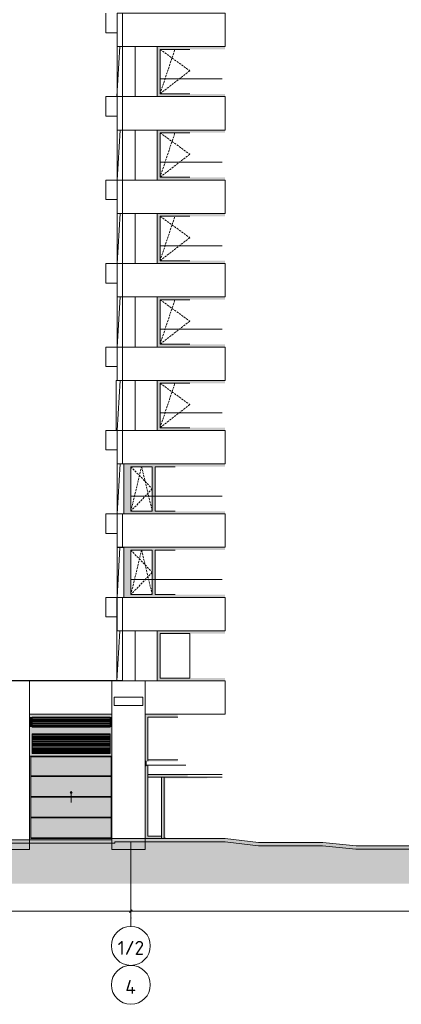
# Model space of a CAD drawing. Header units: millimetres. Extents: x -2957 to 755902, y -5565 to 302042.
# Tile 12 of 65: x 20928 to 34655, y -5565 to 29826. Entities that reach past the tile are written whole.
import ezdxf

# ---------------------------------------------------------------- set-up
doc = ezdxf.new("R2010")
doc.units = ezdxf.units.MM
doc.header["$MEASUREMENT"] = 0
doc.header["$XCLIPFRAME"] = 0
for name, pattern in [('ACAD_ISO10W100', [18, 12, -3, 0, -3]), ('OO_EOIAAY', [105.833361, 70.555568, -35.277793]), ('Штрихпунктирная', [6.702778, 3.527778, -1.763889, 0, -1.411111])]:
    doc.linetypes.add(name, pattern=pattern)
for name, color, linetype, lineweight in [('0_Ном._пера__1', 7, 'Continuous', 0), ('0_Ном._пера__120', 7, 'Continuous', 0), ('0_Ном._пера__141', 7, 'Continuous', 5), ('0_Ном._пера__19', 255, 'Continuous', 0), ('0_Ном._пера__2', 8, 'Continuous', 15), ('АР-1этаж_Ном._пера__1', 7, 'Continuous', 0), ('АР-Стены_внешние_.АР_Ном._пера__1', 7, 'Continuous', 0), ('АР-Чертеж-Размеры.АР_Ном._пера__1', 7, 'Continuous', 0)]:
    doc.layers.add(name, color=color, linetype=linetype, lineweight=lineweight)
for name, color, linetype, lineweight, true_color in [('0_Ном._пера__102', 7, 'Continuous', 5, 0xcccccc), ('0_Ном._пера__161', 7, 'Continuous', 13, 0x6a6a6a), ('АР-Стены_внешние_.АР_Ном._пера__161', 7, 'Continuous', 13, 0x6a6a6a)]:
    doc.layers.add(name, color=color, linetype=linetype, lineweight=lineweight, true_color=true_color)
doc.layers.add('АР-Чертеж-Размеры.АР', color=7, linetype='Continuous')
doc.styles.add('РЎР“Р•РќР•Р\xa0РР\xa0_РЎРўРР›Р¬_1', font='isocpeur.ttf')
doc.styles.add('РЎР“Р•РќР•Р\xa0РР\xa0_РЎРўРР›Р¬_2', font='GOST_Common.ttf')
doc.dimstyles.new('СГЕНЕРИР_СТИЛЬ__1', dxfattribs={"dimtxt": 400, "dimasz": 95, "dimexe": 0.18, "dimexo": 30000, "dimgap": 0, "dimtad": 1, "dimtih": 1, "dimtoh": 1, "dimlfac": 0.001, "dimzin": 0, "dimdsep": 46, "dimtxsty": 'РЎР“Р•РќР•Р\xa0РР\xa0_РЎРўРР›Р¬_2', "dimblk": 'ARROWHEAD_6', "dimblk1": 'ARROWHEAD_6', "dimblk2": 'ARROWHEAD_6', "dimcen": 0.09, "dimclrd": 7, "dimclre": 7, "dimclrt": 7, "dimadec": 0, "dimazin": 0, "dimtfac": 1, "dimtdec": 4, "dimtmove": 0, "dimatfit": 3, "dimfxl": 0, "dimtolj": 1, "dimtzin": 0, "dimarcsym": 0})
picture_1 = doc.add_image_def('image1.png', size_in_pixel=(882, 833))
picture_2 = doc.add_image_def('image2.png', size_in_pixel=(725, 814))
picture_3 = doc.add_image_def('image3.png', size_in_pixel=(734, 827))
picture_4 = doc.add_image_def('image4.png', size_in_pixel=(729, 823))

# ---------------------------------------------------------------- blocks, each defined once
blk = doc.blocks.new('*D2')
at = {"layer": 'АР-Чертеж-Размеры.АР_Ном._пера__1', "color": 7, "linetype": 'Continuous', "lineweight": 0}
for p, q in [((24927, -2735), (24927, -2123)), ((68847, -2735), (68847, -2123)), ((24852, -2216), (24927, -2216)), ((24977, -2166), (24877, -2266)), ((24927, -2216), (68847, -2216)), ((68897, -2166), (68797, -2266))]:
    blk.add_line(p, q, dxfattribs=at)
at = {"layer": 'АР-Чертеж-Размеры.АР_Ном._пера__1', "color": 7, "lineweight": 0, "insert": (46230, -2136), "char_height": 400, "attachment_point": 7, "style": 'РЎР“Р•РќР•Р\xa0РР\xa0_РЎРўРР›Р¬_2'}
blk.add_mtext('\\A1;{\\pql;\\fGOST Common|b0|i0|c204|p0;\\W1.000000;43,92}', dxfattribs=at)
blk = doc.blocks.new('ARROWHEAD_6')
at = {"color": 0, "linetype": 'Continuous', "lineweight": 0}
for p, q in [((0, 0), (-1, 0)), ((-0.5, -0.5), (0.5, 0.5))]:
    blk.add_line(p, q, dxfattribs=at)
blk = doc.blocks.new('*D6')
at = {"layer": 'АР-Чертеж-Размеры.АР_Ном._пера__1', "color": 7, "linetype": 'Continuous', "lineweight": 0}
for p, q in [((24927, -2310), (24927, 226)), ((12452, -2735), (12452, -2123)), ((12502, -2166), (12402, -2266)), ((12452, -2216), (24927, -2216)), ((24877, -2266), (24977, -2166)), ((24927, -2216), (25002, -2216))]:
    blk.add_line(p, q, dxfattribs=at)
at = {"layer": 'АР-Чертеж-Размеры.АР_Ном._пера__1', "color": 7, "lineweight": 0, "insert": (18073, -2136), "char_height": 400, "attachment_point": 7, "style": 'РЎР“Р•РќР•Р\xa0РР\xa0_РЎРўРР›Р¬_2'}
blk.add_mtext('\\A1;{\\pql;\\fGOST Common|b0|i0|c204|p0;\\W1.000000;12,48}', dxfattribs=at)

msp = doc.modelspace()

# ---------------------------------------------------------------- hatches: boundary and pattern name
at = {"layer": '0_Ном._пера__1', "linetype": 'Continuous', "lineweight": 0}
msp.add_hatch(color=7, dxfattribs=at).paths.add_polyline_path([(72266.494, -900), (69306.024, -900), (68102.01, -850), (65826.06, -850), (61266.013, -700), (58817.624, -700), (57616.084, -650), (55116.034, -650), (46496.362, -200), (44809.438, -200), (42485.877, 0), (40542.313, 0), (34960.956, 130), (33025.749, 130), (31825.749, 249.966), (29515.484, 249.966), (28315.752, 399.957), (24246.425, 399.957), (24246.554, 350), (21142.335, 350), (17577.459, 350), (17577.459, 550), (13375.95, 550), (11939.362, 600), (11950.54, 900), (9010.063, 900), (9010.063, 1299.693), (5769.407, 1300), (5769.407, 1520), (3604.141, 1520), (2584.243, 1500), (-1426.912, 1600), (-2957.29, 1600), (-2957.29, 1480), (-1428.408, 1480), (2583.924, 1379.971), (3605.317, 1400), (5649.407, 1400), (5649.407, 1180.011), (8890.013, 1179.704), (8890.013, 780), (11819.362, 780), (11819.362, 484.104), (13373.862, 430), (17457.459, 430), (17457.459, 230), (21142.335, 230), (24344.494, 230), (24344.365, 279.957), (28315.737, 272.177), (29515.484, 129.966), (31819.766, 129.966), (33019.766, 10), (34959.559, 10), (40540.916, -120), (42480.722, -120), (44804.283, -320), (46493.232, -320), (55112.904, -770), (57616.084, -770), (58816.258, -820), (61264.04, -820), (65824.087, -970), (68099.519, -970), (69303.533, -1020), (72266.494, -1020)])
at = {"layer": '0_Ном._пера__161', "linetype": 'Continuous', "lineweight": 0, "true_color": 0x696969}
for points in [[(25876.222, 28759.999), (25976.2, 28759.999), (27046.2, 28759.999), (27146.2, 28759.999), (28216.2, 28759.999), (28315.988, 28759.999), (28315.988, 28859.999), (25876.222, 28859.999)], [(25876.222, 28759.999), (25876.222, 27159.999), (25976.2, 27159.999), (25976.2, 28759.999)], [(25876.222, 27159.999), (25876.222, 27059.999), (28315.988, 27059.999), (28315.988, 27159.999), (28216.2, 27159.999), (27146.2, 27159.999), (27046.2, 27159.999), (25976.2, 27159.999)], [(25876.222, 25759.999), (25976.2, 25759.999), (27046.2, 25759.999), (27146.2, 25759.999), (28216.2, 25759.999), (28315.988, 25759.999), (28315.988, 25859.999), (25876.222, 25859.999)], [(25876.222, 25759.999), (25876.222, 24159.999), (25976.2, 24159.999), (25976.2, 25759.999)], [(25876.222, 24159.999), (25876.222, 24059.999), (28315.988, 24059.999), (28315.988, 24159.999), (28216.2, 24159.999), (27146.2, 24159.999), (27046.2, 24159.999), (25976.2, 24159.999)], [(25876.222, 22759.999), (25976.2, 22759.999), (27046.2, 22759.999), (27146.2, 22759.999), (28216.2, 22759.999), (28315.988, 22759.999), (28315.988, 22859.999), (25876.222, 22859.999)], [(25876.222, 22759.999), (25876.222, 21159.999), (25976.2, 21159.999), (25976.2, 22759.999)], [(25876.222, 21159.999), (25876.222, 21059.999), (28315.988, 21059.999), (28315.988, 21159.999), (28216.2, 21159.999), (27146.2, 21159.999), (27046.2, 21159.999), (25976.2, 21159.999)], [(25876.222, 19759.999), (25976.2, 19759.999), (27046.2, 19759.999), (27146.2, 19759.999), (28216.2, 19759.999), (28315.988, 19759.999), (28315.988, 19859.999), (25876.222, 19859.999)], [(25876.222, 19759.999), (25876.222, 18159.999), (25976.2, 18159.999), (25976.2, 19759.999)], [(25876.222, 18159.999), (25876.222, 18059.999), (28315.988, 18059.999), (28315.988, 18159.999), (28216.2, 18159.999), (27146.2, 18159.999), (27046.2, 18159.999), (25976.2, 18159.999)], [(25876.222, 16759.999), (25976.2, 16759.999), (27046.2, 16759.999), (27146.2, 16759.999), (28216.2, 16759.999), (28315.988, 16759.999), (28315.988, 16859.999), (25876.222, 16859.999)], [(25876.222, 16759.999), (25876.222, 15159.999), (25976.2, 15159.999), (25976.2, 16759.999)], [(25876.222, 15159.999), (25876.222, 15059.999), (28315.988, 15059.999), (28315.988, 15159.999), (28216.2, 15159.999), (27146.2, 15159.999), (27046.2, 15159.999), (25976.2, 15159.999)], [(24675.854, 12060), (24695.854, 12060), (24695.854, 13860), (24675.854, 13860)], [(24695.854, 13860), (24695.854, 12060), (24775.854, 12060), (24775.854, 13860)], [(24775.885, 13760), (24925.865, 13760), (25698.337, 13760), (25798.337, 13760), (27343.28, 13760), (27443.28, 13760), (28215.752, 13760), (28315.752, 13760), (28315.752, 13860), (24775.885, 13860)], [(24925.865, 13760), (24775.885, 13760), (24775.885, 12160), (24925.865, 12160)], [(25698.337, 12160), (25798.337, 12160), (25798.337, 13760), (25698.337, 13760)], [(24925.865, 12160), (24775.885, 12160), (24775.885, 12060), (28315.752, 12060), (28315.752, 12160), (28215.752, 12160), (27443.28, 12160), (27343.28, 12160), (25798.337, 12160), (25698.337, 12160)], [(24675.854, 9060), (24695.854, 9060), (24695.854, 10860), (24675.854, 10860)], [(24695.854, 10860), (24695.854, 9060), (24775.854, 9060), (24775.854, 10860)], [(24775.885, 10760), (24925.865, 10760), (25698.337, 10760), (25798.337, 10760), (27343.28, 10760), (27443.28, 10760), (28215.752, 10760), (28315.752, 10760), (28315.752, 10860), (24775.885, 10860)], [(24925.865, 10760), (24775.885, 10760), (24775.885, 9160), (24925.865, 9160)], [(25698.337, 9160), (25798.337, 9160), (25798.337, 10760), (25698.337, 10760)], [(24925.865, 9160), (24775.885, 9160), (24775.885, 9060), (28315.752, 9060), (28315.752, 9160), (28215.752, 9160), (27443.28, 9160), (27343.28, 9160), (25798.337, 9160), (25698.337, 9160)], [(25875.997, 7759.999), (25975.975, 7759.999), (27045.975, 7759.999), (27145.975, 7759.999), (28215.975, 7759.999), (28315.763, 7759.999), (28315.763, 7860), (25875.997, 7859.999)], [(25875.997, 7760), (25875.997, 6160), (25975.975, 6160), (25975.975, 7760)], [(25875.997, 6159.999), (25875.997, 6060), (28315.763, 6060), (28315.763, 6159.999), (28215.975, 6159.999), (27145.975, 6159.999), (27045.975, 6159.999), (25975.975, 6159.999)], [(25540.188, 4860), (25446.157, 4860), (25446.157, 3177.762), (25475.703, 3177.762), (25475.703, 3176.913), (25475.703, 3169.164), (25540.188, 3169.164)], [(26614.145, 4860), (25540.188, 4860), (25540.188, 4760.353), (26614.145, 4760.353)], [(25540.188, 3222.567), (25540.188, 3169.164), (26614.145, 3169.164), (26614.145, 3222.567)], [(25476.157, 3177.762), (25446.157, 3177.762), (25446.157, 3169.032), (25446.157, 3036.526), (25476.157, 3036.526)], [(25446.157, 3002.695), (25476.157, 3002.695), (25476.157, 3036.526), (25446.157, 3036.526)], [(25476.157, 3002.695), (25446.157, 3002.695), (25446.157, 2361.035), (25540.188, 2361.035), (25540.188, 3027.927), (25476.157, 3027.927)], [(25540.188, 2599.957), (26966.488, 2599.957), (26966.488, 2699.957), (25540.188, 2699.957)], [(26126.488, 409.957), (26126.488, 2599.957), (26026.488, 2599.957), (26026.488, 409.957)], [(26126.488, 2599.957), (26171.488, 2554.957), (27661.488, 2554.957), (27706.488, 2599.957)], [(26126.488, 409.957), (26171.488, 409.957), (26171.488, 2554.957), (26126.488, 2599.957)], [(25446.157, 373.999), (25540.188, 473.999), (25540.188, 2361.035), (25446.157, 2361.035)], [(25446.202, 397.663), (26026.488, 392.878), (26026.488, 473.999), (25540.188, 473.999)], [(26026.488, 409.957), (26026.488, 399.957), (26495.451, 399.957), (26495.451, 409.957)]]:
    msp.add_hatch(color=251, dxfattribs=at).paths.add_polyline_path(points)
at = {"layer": '0_Ном._пера__19', "linetype": 'Continuous', "lineweight": 0}
msp.add_hatch(color=255, dxfattribs=at).paths.add_polyline_path([(-1428.408, 1480), (-2957.29, 1480), (-2957.29, -1229.779), (72266.494, -1229.779), (72266.494, -1020), (69303.533, -1020), (68099.519, -970), (65824.087, -970), (61264.04, -820), (58816.258, -820), (57616.084, -770), (55112.904, -770), (46493.232, -320), (44804.283, -320), (42480.722, -120), (40540.916, -120), (34959.559, 10), (33019.766, 10), (31819.766, 129.966), (29515.484, 129.966), (28315.752, 279.957), (24344.365, 279.77), (24344.494, 230), (21142.335, 230), (17457.459, 230), (17457.459, 430), (13373.862, 430), (11819.362, 484.104), (11819.362, 780), (8890.013, 780), (8890.013, 1179.704), (5649.407, 1180.011), (5649.407, 1400), (3605.317, 1400), (2583.924, 1379.971)])
at = {"layer": 'АР-Стены_внешние_.АР_Ном._пера__161', "linetype": 'Continuous', "lineweight": 0, "true_color": 0x696969}
for points in [[(24178.168, 4760), (24246.426, 4760), (24246.426, 4860), (21278.168, 4860), (21278.168, 4760), (21378.168, 4760)], [(21378.168, 4760), (21278.168, 4760), (21278.168, 4399.648), (21378.168, 4399.648)], [(24178.168, 4760), (21378.168, 4760), (21378.168, 4739.26), (24178.168, 4739.26)], [(24178.168, 4729.26), (21378.168, 4729.26), (21378.168, 4687.782), (24178.168, 4687.782)], [(21378.168, 4677.782), (21378.168, 4636.303), (24178.168, 4636.303), (24178.168, 4677.782)], [(21378.168, 4584.824), (24178.168, 4584.824), (24178.168, 4626.303), (21378.168, 4626.303)], [(24178.168, 4399.648), (24246.426, 4399.648), (24246.426, 4760), (24178.168, 4760)], [(21378.168, 4399.648), (21278.168, 4399.648), (21278.168, 4260), (24246.426, 4260), (24246.426, 4399.648), (24178.168, 4399.648)], [(24178.168, 4160), (24246.426, 4160), (24246.426, 4260), (21278.168, 4260), (21278.168, 4160), (21378.168, 4160)], [(24178.168, 4574.824), (21378.168, 4574.824), (21378.168, 4533.345), (24178.168, 4533.345)], [(24178.168, 4523.345), (21378.168, 4523.345), (21378.168, 4481.866), (24178.168, 4481.866)], [(21378.168, 4430.387), (24178.168, 4430.387), (24178.168, 4471.866), (21378.168, 4471.866)], [(21378.168, 4420.387), (21378.168, 4399.648), (24178.168, 4399.648), (24178.168, 4420.387)], [(21378.168, 4160), (21278.168, 4160), (21278.168, 3450), (21378.168, 3450)], [(21378.168, 4160), (21378.168, 4139.643), (24178.168, 4139.643), (24178.168, 4160)], [(21378.168, 4088.929), (24178.168, 4088.929), (24178.168, 4129.643), (21378.168, 4129.643)], [(21378.168, 4038.214), (24178.168, 4038.214), (24178.168, 4078.929), (21378.168, 4078.929)], [(21378.168, 4019.119), (21378.168, 3987.5), (24178.168, 3987.5), (24178.168, 4019.119)], [(21378.168, 3936.786), (24178.168, 3936.786), (24178.168, 3977.5), (21378.168, 3977.5)], [(21378.168, 3886.071), (24178.168, 3886.071), (24178.168, 3926.786), (21378.168, 3926.786)], [(24178.168, 3450), (24246.426, 3450), (24246.426, 4160), (24178.168, 4160)], [(21378.168, 3835.357), (24178.168, 3835.357), (24178.168, 3876.071), (21378.168, 3876.071)], [(21378.168, 3784.643), (24178.168, 3784.643), (24178.168, 3825.357), (21378.168, 3825.357)], [(21378.168, 3733.929), (24178.168, 3733.929), (24178.168, 3774.643), (21378.168, 3774.643)], [(24178.168, 3723.929), (21378.168, 3723.929), (21378.168, 3683.214), (24178.168, 3683.214)], [(24178.168, 3673.214), (21378.168, 3673.214), (21378.168, 3632.5), (24178.168, 3632.5)], [(21378.168, 3622.5), (21378.168, 3581.786), (24178.168, 3581.786), (24178.168, 3622.5)], [(21378.168, 3531.071), (24178.168, 3531.071), (24178.168, 3571.786), (21378.168, 3571.786)], [(21278.167, 2150), (21333.168, 2150), (21333.168, 3337), (24223.168, 3337), (24223.168, 2150), (24246.425, 2150), (24246.426, 3350), (21278.168, 3350)], [(21378.168, 3450), (21278.168, 3450), (21278.168, 3350), (24246.426, 3350), (24246.426, 3450), (24178.168, 3450)], [(24223.168, 3327), (21333.168, 3327), (21333.168, 2645.523), (24223.168, 2645.523)], [(21378.168, 3480.357), (24178.168, 3480.357), (24178.168, 3521.071), (21378.168, 3521.071)], [(21378.168, 3450), (24178.168, 3450), (24178.168, 3470.357), (21378.168, 3470.357)], [(24223.168, 2625.523), (21333.168, 2625.523), (21333.168, 1904.398), (24223.168, 1904.398)], [(21333.168, 2150), (21278.168, 2150), (21278.168, 342.299), (24224.182, 350), (24246.425, 350), (24246.425, 2150), (24223.168, 2150), (24223.168, 389.648), (21333.168, 389.648)], [(24223.168, 1884.398), (21333.168, 1884.398), (21333.168, 1163.273), (24223.168, 1163.273)], [(24223.168, 1143.273), (21333.168, 1143.273), (21333.168, 422.148), (24223.168, 422.148)]]:
    msp.add_hatch(color=251, dxfattribs=at).paths.add_polyline_path(points)

# ---------------------------------------------------------------- linework, layer by layer
at = {"layer": '0_Ном._пера__1', "color": 7, "linetype": 'Continuous', "lineweight": 0}
for p, q in [((24025.875, 29359.275), (24025.875, 30059.275)), ((24025.875, 29359.275), (24432.564, 29359.275)), ((24528.858, 28860), (24419.982, 27060)), ((25875.988, 28859.999), (25875.988, 27059.999)), ((25976.2, 27700), (28215.752, 27700)), ((24025.875, 26359.275), (24025.875, 27059.275)), ((24025.875, 27059.275), (24432.564, 27059.275)), ((24025.875, 26359.275), (24432.564, 26359.275)), ((24540.863, 25860), (24431.987, 24060)), ((25875.988, 25859.999), (25875.988, 24059.999)), ((25976.2, 24700), (28215.752, 24700)), ((24025.875, 23359.275), (24025.875, 24059.275)), ((24025.875, 24059.275), (24432.564, 24059.275)), ((24025.875, 23359.275), (24432.564, 23359.275)), ((24540.906, 22860), (24432.096, 21061.086)), ((25875.988, 22859.999), (25875.988, 21059.999)), ((25976.2, 21700), (28215.752, 21700)), ((24025.875, 20359.275), (24025.875, 21059.275)), ((24025.875, 21059.275), (24432.564, 21059.275)), ((24025.875, 20359.275), (24432.564, 20359.275)), ((24540.829, 19860), (24431.987, 18060.301)), ((25875.988, 19859.999), (25875.988, 18059.999)), ((25976.2, 18700), (28215.752, 18700)), ((24025.875, 17359.275), (24025.875, 18059.275)), ((24025.875, 18059.275), (24432.564, 18059.275)), ((24025.875, 17359.275), (24432.564, 17359.275)), ((24540.863, 16860), (24431.987, 15060)), ((25875.988, 16859.999), (25875.988, 15059.999)), ((25976.2, 15700), (28215.752, 15700)), ((24025.875, 14359.275), (24025.875, 15059.275)), ((24025.875, 15059.275), (24432.564, 15059.275)), ((24025.875, 14359.275), (24432.564, 14359.275)), ((24540.863, 13860), (24431.987, 12060)), ((24675.854, 12059.998), (24675.854, 13860)), ((24925.865, 12700.001), (28215.752, 12700.001)), ((24025.875, 11359.275), (24025.875, 12059.275)), ((24025.875, 12059.275), (24432.564, 12059.275)), ((24025.875, 11359.275), (24432.564, 11359.275)), ((24534.27, 10860), (24432.416, 9059.275)), ((24675.854, 9059.997), (24675.854, 10860)), ((24925.865, 9700), (28215.752, 9700)), ((24025.875, 8359.276), (24025.875, 9059.276)), ((24025.875, 9059.276), (24432.564, 9059.276)), ((24025.875, 8359.276), (24432.564, 8359.276)), ((24534.27, 7860), (24425.394, 6060)), ((25875.988, 7859.999), (25875.988, 6059.999)), ((25540.188, 4760.353), (26614.145, 4760.353)), ((25540.188, 4760.353), (25540.188, 3172.567)), ((25540.188, 3222.567), (26614.145, 3222.567)), ((25476.157, 3177.762), (25446.157, 3177.762)), ((25476.157, 3036.526), (25446.157, 3036.526)), ((25476.157, 3002.695), (25446.157, 3002.695)), ((25476.157, 3177.762), (25476.157, 3036.526)), ((25476.157, 3036.526), (25476.157, 3002.695)), ((25540.188, 3172.567), (25540.188, 3169.164)), ((25540.188, 3027.927), (25540.188, 2411.035)), ((25540.188, 2699.957), (28215.752, 2699.957)), ((28215.752, 2599.957), (25540.188, 2599.957)), ((26026.488, 2599.957), (26026.488, 399.957)), ((26126.488, 2599.957), (26126.488, 409.957)), ((27706.488, 2599.957), (26126.488, 2599.957)), ((25540.188, 2411.035), (25540.188, 2311.035)), ((25540.188, 2311.035), (25540.188, 473.999)), ((25540.188, 473.999), (25585.188, 473.999)), ((25585.188, 473.999), (26026.488, 473.999)), ((26126.488, 409.957), (26171.488, 409.957))]:
    msp.add_line(p, q, dxfattribs=at)
at = {"layer": '0_Ном._пера__1', "color": 7, "linetype": 'ACAD_ISO10W100', "lineweight": 0}
msp.add_line((24926.827, 256.256), (24926.827, -2764.634), dxfattribs=at)
at = {"layer": '0_Ном._пера__1', "color": 7, "linetype": 'Continuous', "lineweight": 0}
for points in [[(24432.564, 30059.275), (24625.583, 30059.275), (24625.583, 28860), (24432.564, 28860)], [(24625.583, 30059.275), (28315.91, 30059.275), (28315.91, 28860), (24625.583, 28860)], [(24625.583, 28860), (25075.853, 28860), (25075.853, 27060), (24625.583, 27060)], [(24432.564, 27059.275), (24625.583, 27059.275), (24625.583, 25860), (24432.564, 25860)], [(24625.583, 27059.275), (28315.91, 27059.275), (28315.91, 25860), (24625.583, 25860)], [(24625.583, 25860), (25075.853, 25860), (25075.853, 24060), (24625.583, 24060)], [(24432.564, 24059.275), (24625.583, 24059.275), (24625.583, 22860), (24432.564, 22860)], [(24625.583, 24059.275), (28315.91, 24059.275), (28315.91, 22860), (24625.583, 22860)], [(24625.583, 22860), (25075.853, 22860), (25075.853, 21060), (24625.583, 21060)], [(24432.564, 21060), (24625.583, 21060), (24625.583, 19860.724), (24432.564, 19860.724)], [(24625.583, 21060), (28315.91, 21060), (28315.91, 19860.724), (24625.583, 19860.724)], [(24625.583, 19860.724), (25075.853, 19860.724), (25075.853, 18060.724), (24625.583, 18060.724)], [(24432.564, 18060), (24625.583, 18060), (24625.583, 16860.724), (24432.564, 16860.724)], [(24625.433, 18060), (28315.76, 18060), (28315.76, 16860.724), (24625.433, 16860.724)], [(24625.583, 16860), (25075.853, 16860), (25075.853, 15060), (24625.583, 15060)], [(24432.414, 15060), (24625.433, 15060), (24625.433, 13860.724), (24432.414, 13860.724)], [(24625.433, 15060), (28315.76, 15060), (28315.76, 13860.724), (24625.433, 13860.724)], [(24432.508, 12060), (24625.526, 12060), (24625.526, 10860.724), (24432.508, 10860.724)], [(24625.526, 12060), (28315.854, 12060), (28315.854, 10860.724), (24625.526, 10860.724)], [(24432.416, 9059.275), (24625.435, 9059.275), (24625.435, 7860), (24432.416, 7860)], [(24625.435, 9059.275), (28315.763, 9059.275), (28315.763, 7860), (24625.435, 7860)], [(24625.583, 7860), (25075.853, 7860), (25075.853, 6060), (24625.583, 6060)], [(12106.95, 6080), (24625.583, 6080), (24625.583, 6060), (12106.95, 6060)], [(20577.459, 6060), (21278.168, 6060), (21278.168, 0), (20577.459, 0)], [(21278.168, 6060), (24246.426, 6060), (24246.426, 4860), (21278.168, 4860)], [(24246.426, 6060), (25446.157, 6060), (25446.157, 0), (24246.426, 0)], [(25446.157, 6060), (28315.752, 6060), (28315.752, 4860), (25446.157, 4860)]]:
    msp.add_lwpolyline(points, close=True, dxfattribs=at)
for points in [[(-2957.29, 1600), (-1426.912, 1600), (2584.243, 1500), (3604.141, 1520), (5769.407, 1520), (5769.407, 1300), (9010.063, 1299.693), (9010.063, 900), (11950.54, 900), (11939.362, 600), (13375.95, 550), (17577.459, 550), (17577.459, 350), (21142.335, 350), (24246.554, 350), (24246.425, 399.957), (28315.752, 399.957), (29515.484, 249.966), (31825.749, 249.966), (33025.749, 130), (34960.956, 130)], [(-2957.29, 1600), (-2957.29, 1480), (-1428.408, 1480), (2583.924, 1379.971), (3605.317, 1400), (5649.407, 1400), (5649.407, 1180.011), (8890.013, 1179.704), (8890.013, 780), (11819.362, 780), (11819.362, 484.104), (13373.862, 430), (17457.459, 430), (17457.459, 230), (21142.335, 230), (24344.494, 230), (24344.365, 279.957), (28315.752, 279.957), (29515.484, 129.966), (31819.766, 129.966), (33019.766, 10), (34959.559, 10)]]:
    msp.add_lwpolyline(points, dxfattribs=at)
at = {"layer": '0_Ном._пера__1', "color": 7, "linetype": 'Continuous', "lineweight": 0, "flags": 128}
for points in [[(34960.956, 130), (33025.749, 130), (31825.749, 249.966), (29515.484, 249.966), (28315.752, 399.957), (24246.425, 399.957), (24246.554, 350), (21142.335, 350), (17577.459, 350)], [(17457.459, 230), (21142.335, 230), (24344.494, 230), (24344.365, 279.957), (28315.737, 272.177), (29515.484, 129.966), (31819.766, 129.966), (33019.766, 10), (34959.559, 10)]]:
    msp.add_lwpolyline(points, dxfattribs=at)
at = {"layer": '0_Ном._пера__1', "color": 7, "linetype": 'Continuous', "lineweight": 0}
for centre in [(24926.827, -3464.634), (24926.827, -4864.634)]:
    msp.add_circle(centre, 700, dxfattribs=at)
at = {"layer": '0_Ном._пера__1', "color": 7, "linetype": 'Штрихпунктирная', "lineweight": 0}
msp.add_point((24925.827, -2464.134), dxfattribs=at)
msp.add_point((24925.827, -2464.134), dxfattribs=at)
at = {"layer": '0_Ном._пера__102', "color": 254, "linetype": 'Continuous', "lineweight": 5, "true_color": 0xcccccc, "flags": 128}
msp.add_lwpolyline([(24330.787, 5472.579), (25353.096, 5472.611), (25353.105, 5172.611), (24330.796, 5172.579)], close=True, dxfattribs=at)
at = {"layer": '0_Ном._пера__120', "color": 7, "linetype": 'Continuous', "lineweight": 0}
for p, q in [((25976.2, 28759.999), (25976.2, 27159.999)), ((27046.2, 28759.999), (25976.2, 28759.999)), ((25976.2, 27159.999), (27046.2, 27159.999)), ((25976.2, 25759.999), (25976.2, 24159.999)), ((27046.2, 25759.999), (25976.2, 25759.999)), ((25976.2, 24159.999), (27046.2, 24159.999)), ((25976.2, 22759.999), (25976.2, 21159.999)), ((27046.2, 22759.999), (25976.2, 22759.999)), ((25976.2, 21159.999), (27046.2, 21159.999)), ((25976.2, 19759.999), (25976.2, 18159.999)), ((27046.2, 19759.999), (25976.2, 19759.999)), ((25976.2, 18159.999), (27046.2, 18159.999)), ((25976.2, 16759.999), (25976.2, 15159.999)), ((27046.2, 16759.999), (25976.2, 16759.999)), ((25976.2, 15159.999), (27046.2, 15159.999)), ((24925.865, 13760), (24925.865, 12160)), ((25698.337, 13760), (24925.865, 13760)), ((25698.337, 12160), (25698.337, 13760)), ((25798.337, 13760), (25798.337, 12160)), ((26520.809, 13760), (25798.337, 13760)), ((24925.865, 12160), (25698.337, 12160)), ((25798.337, 12160), (26520.809, 12160)), ((24925.865, 10760), (24925.865, 9160)), ((25698.337, 10760), (24925.865, 10760)), ((25698.337, 9160), (25698.337, 10760)), ((25798.337, 10760), (25798.337, 9160)), ((26520.809, 10760), (25798.337, 10760)), ((24925.865, 9160), (25698.337, 9160)), ((25798.337, 9160), (26520.809, 9160)), ((25975.975, 7760), (25975.975, 6160)), ((27045.975, 7760), (25975.975, 7760)), ((25975.975, 6160), (27045.975, 6160))]:
    msp.add_line(p, q, dxfattribs=at)
at = {"layer": '0_Ном._пера__120', "color": 7, "linetype": 'OO_EOIAAY', "lineweight": 0}
for p, q in [((25976.2, 27159.999), (26511.2, 28759.999)), ((25976.2, 28759.999), (27046.2, 27989.804)), ((27046.2, 27989.804), (25976.2, 27159.999)), ((25976.2, 24159.999), (26511.2, 25759.999)), ((25976.2, 25759.999), (27046.2, 24989.804)), ((27046.2, 24989.804), (25976.2, 24159.999)), ((25976.2, 21159.999), (26511.2, 22759.999)), ((25976.2, 22759.999), (27046.2, 21989.804)), ((27046.2, 21989.804), (25976.2, 21159.999)), ((25976.2, 18159.999), (26511.2, 19759.999)), ((25976.2, 19759.999), (27046.2, 18989.804)), ((27046.2, 18989.804), (25976.2, 18159.999)), ((25976.2, 15159.999), (26511.2, 16759.999)), ((25976.2, 16759.999), (27046.2, 15989.804)), ((27046.2, 15989.804), (25976.2, 15159.999)), ((24925.865, 12160), (25312.101, 13760)), ((24925.865, 13760), (25698.337, 12965.001)), ((25312.101, 13760), (25698.337, 12160)), ((25698.337, 12965.001), (24925.865, 12160)), ((24925.865, 9160), (25312.101, 10760)), ((24925.865, 10760), (25698.337, 9965)), ((25312.101, 10760), (25698.337, 9160)), ((25698.337, 9965), (24925.865, 9160))]:
    msp.add_line(p, q, dxfattribs=at)
at = {"layer": '0_Ном._пера__120', "color": 7, "linetype": 'Continuous', "lineweight": 0, "flags": 128}
msp.add_lwpolyline([(27045.975, 7760), (25975.975, 7760), (25975.975, 6160), (27045.975, 6160)], close=True, dxfattribs=at)
at = {"layer": '0_Ном._пера__2', "color": 8, "linetype": 'Continuous', "lineweight": 15}
msp.add_line((26901.488, 3027.927), (25475.703, 3027.927), dxfattribs=at)
at = {"layer": 'АР-1этаж_Ном._пера__1', "color": 7, "linetype": 'Continuous', "lineweight": 0}
msp.add_line((21378.168, 4019.119), (24178.168, 4019.119), dxfattribs=at)
at = {"layer": 'АР-Стены_внешние_.АР_Ном._пера__1', "color": 7, "linetype": 'Continuous', "lineweight": 0}
for p, q in [((21378.168, 4399.648), (21378.168, 4760)), ((21378.168, 4760), (24178.168, 4760)), ((21378.168, 4739.26), (24178.168, 4739.26)), ((21378.168, 4729.26), (24178.168, 4729.26)), ((21378.168, 4687.782), (24178.168, 4687.782)), ((21378.168, 4677.782), (24178.168, 4677.782)), ((21378.168, 4636.303), (24178.168, 4636.303)), ((21378.168, 4626.303), (24178.168, 4626.303)), ((24178.168, 4760), (24178.168, 4399.648)), ((21378.168, 4584.824), (24178.168, 4584.824)), ((21378.168, 4574.824), (24178.168, 4574.824)), ((21378.168, 4533.345), (24178.168, 4533.345)), ((21378.168, 4523.345), (24178.168, 4523.345)), ((21378.168, 4481.866), (24178.168, 4481.866)), ((21378.168, 4471.866), (24178.168, 4471.866)), ((21378.168, 4430.387), (24178.168, 4430.387)), ((21378.168, 4420.387), (24178.168, 4420.387)), ((24178.168, 4399.648), (21378.168, 4399.648)), ((21378.168, 3450), (21378.168, 4160)), ((21378.168, 4160), (24178.168, 4160)), ((21378.168, 4139.643), (24178.168, 4139.643)), ((21378.168, 4129.643), (24178.168, 4129.643)), ((21378.168, 4088.929), (24178.168, 4088.929)), ((21378.168, 4078.929), (24178.168, 4078.929)), ((21378.168, 4038.214), (24178.168, 4038.214)), ((21378.168, 3987.5), (24178.168, 3987.5)), ((21378.168, 3977.5), (24178.168, 3977.5)), ((21378.168, 3936.786), (24178.168, 3936.786)), ((21378.168, 3926.786), (24178.168, 3926.786)), ((24178.168, 4160), (24178.168, 3450)), ((21378.168, 3886.071), (24178.168, 3886.071)), ((21378.168, 3876.071), (24178.168, 3876.071)), ((21378.168, 3835.357), (24178.168, 3835.357)), ((21378.168, 3825.357), (24178.168, 3825.357)), ((21378.168, 3784.643), (24178.168, 3784.643)), ((21378.168, 3774.643), (24178.168, 3774.643)), ((21378.168, 3733.929), (24178.168, 3733.929)), ((21378.168, 3723.929), (24178.168, 3723.929)), ((21378.168, 3683.214), (24178.168, 3683.214)), ((21378.168, 3673.214), (24178.168, 3673.214)), ((21378.168, 3632.5), (24178.168, 3632.5)), ((21378.168, 3622.5), (24178.168, 3622.5)), ((21378.168, 3581.786), (24178.168, 3581.786)), ((21378.168, 3571.786), (24178.168, 3571.786)), ((21278.168, 3350), (24246.426, 3350)), ((21333.168, 3337), (21333.168, 3327)), ((24223.168, 3337), (21333.168, 3337)), ((21333.168, 3327), (21333.168, 2645.523)), ((24223.168, 3327), (21333.168, 3327)), ((21378.168, 3531.071), (24178.168, 3531.071)), ((21378.168, 3521.071), (24178.168, 3521.071)), ((21378.168, 3480.357), (24178.168, 3480.357)), ((21378.168, 3470.357), (24178.168, 3470.357)), ((24178.168, 3450), (21378.168, 3450)), ((24223.168, 3337), (24223.168, 3327)), ((24223.168, 3327), (24223.168, 2645.523)), ((21333.168, 2645.523), (21333.168, 2635.523)), ((24223.168, 2645.523), (21333.168, 2645.523)), ((21333.168, 2635.523), (21333.168, 2625.523)), ((24223.168, 2635.523), (21333.168, 2635.523)), ((21333.168, 2625.523), (21333.168, 1904.398)), ((24223.168, 2625.523), (21333.168, 2625.523)), ((24223.168, 2645.523), (24223.168, 2635.523)), ((24223.168, 2635.523), (24223.168, 2625.523)), ((24223.168, 2625.523), (24223.168, 1904.398)), ((21333.168, 1904.398), (21333.168, 1894.398)), ((24223.168, 1904.398), (21333.168, 1904.398)), ((21333.168, 1894.398), (21333.168, 1884.398)), ((24223.168, 1894.398), (21333.168, 1894.398)), ((21333.168, 1884.398), (21333.168, 1163.273)), ((24223.168, 1884.398), (21333.168, 1884.398)), ((22778.168, 2089.648), (22743.168, 2029.026)), ((22778.168, 1689.648), (22778.168, 2089.648)), ((22778.168, 2089.648), (22813.168, 2029.026)), ((24223.168, 1904.398), (24223.168, 1894.398)), ((24223.168, 1894.398), (24223.168, 1884.398)), ((24223.168, 1884.398), (24223.168, 1163.273)), ((21333.168, 1163.273), (21333.168, 1153.273)), ((24223.168, 1163.273), (21333.168, 1163.273)), ((21333.168, 1153.273), (21333.168, 1143.273)), ((24223.168, 1153.273), (21333.168, 1153.273)), ((21333.168, 1143.273), (21333.168, 422.148)), ((24223.168, 1143.273), (21333.168, 1143.273)), ((24223.168, 1163.273), (24223.168, 1153.273)), ((24223.168, 1153.273), (24223.168, 1143.273)), ((24223.168, 1143.273), (24223.168, 422.148)), ((21333.168, 422.148), (21333.168, 412.148)), ((24223.168, 422.148), (21333.168, 422.148)), ((21333.168, 389.648), (21333.168, 412.148)), ((24223.168, 412.148), (21333.168, 412.148)), ((24223.168, 389.648), (21333.168, 389.648)), ((24223.168, 422.148), (24223.168, 412.148)), ((24223.168, 412.148), (24223.168, 389.648))]:
    msp.add_line(p, q, dxfattribs=at)

# ---------------------------------------------------------------- texts
at = {"layer": '0_Ном._пера__141', "color": 7, "linetype": 'Continuous', "lineweight": 5, "char_height": 500, "attachment_point": 7, "style": 'РЎР“Р•РќР•Р\xa0РР\xa0_РЎРўРР›Р¬_1'}
for s, insert in [('\\A1;{\\pql;\\fISOCPEUR|b0|i0|c204|p0;\\W1.000000;1/2}', (24451.988, -3787.214)), ('\\A1;{\\pql;\\fISOCPEUR|b0|i0|c204|p0;\\W1.000000;4}', (24728.117, -5187.215))]:
    msp.add_mtext(s, dxfattribs=dict(at, insert=insert))

# ---------------------------------------------------------------- dimensions: what is measured, and where the dimension line sits
at = {"layer": 'АР-Чертеж-Размеры.АР', "color": 7, "linetype": 'Continuous', "lineweight": 0}
for base, p1, p2, picture, middle in [((24926.827238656, -2216.27822144), (12451.827238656, -2764.6345869), (24926.827238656, 256.25611693), '*D6', (18743.237270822, -1936.278220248)), ((68846.585, -2216.278), (24926.827, -2764.634), (68846.585, -2764.634), '*D2', (46900.216, -1936.278))]:
    dim = msp.add_linear_dim(base=base, p1=p1, p2=p2, dimstyle='СГЕНЕРИР_СТИЛЬ__1', dxfattribs=at)
    dim.commit()
    dim.dimension.update_dxf_attribs({"geometry": picture, "text_midpoint": middle, "dimtype": 160})

# ---------------------------------------------------------------- pictures from other files: only their frames are drawn
at = {"linetype": 'Continuous', "lineweight": 0}
image = msp.add_image(picture_3, insert=(28315.853, 30059.999), size_in_units=(3883.407, 1200), rotation=180, dxfattribs=at)
image.set_boundary_path([(-0.5, -0.5), (733.5, 826.5)])
image = msp.add_image(picture_2, insert=(24625.583, 28859.997), size_in_units=(193.019, 1800.721), rotation=180, dxfattribs=at)
image.set_boundary_path([(-0.5, -0.5), (724.5, 813.5)])
image = msp.add_image(picture_2, insert=(25075.853, 28860), size_in_units=(450, 1800), rotation=180, dxfattribs=at)
image.set_boundary_path([(-0.5, -0.5), (724.5, 813.5)])
image = msp.add_image(picture_3, insert=(28315.971, 27059.999), size_in_units=(3883.407, 1200), rotation=180, dxfattribs=at)
image.set_boundary_path([(-0.5, -0.5), (733.5, 826.5)])
image = msp.add_image(picture_2, insert=(24625.583, 25859.997), size_in_units=(193.019, 1800.721), rotation=180, dxfattribs=at)
image.set_boundary_path([(-0.5, -0.5), (724.5, 813.5)])
image = msp.add_image(picture_2, insert=(25075.853, 25860), size_in_units=(450, 1800), rotation=180, dxfattribs=at)
image.set_boundary_path([(-0.5, -0.5), (724.5, 813.5)])
image = msp.add_image(picture_3, insert=(28315.971, 24059.999), size_in_units=(3883.407, 1200), rotation=180, dxfattribs=at)
image.set_boundary_path([(-0.5, -0.5), (733.5, 826.5)])
image = msp.add_image(picture_2, insert=(24625.583, 22860.721), size_in_units=(193.019, 1800.721), rotation=180, dxfattribs=at)
image.set_boundary_path([(-0.5, -0.5), (724.5, 813.5)])
image = msp.add_image(picture_2, insert=(25075.853, 22860), size_in_units=(450, 1800), rotation=180, dxfattribs=at)
image.set_boundary_path([(-0.5, -0.5), (724.5, 813.5)])
image = msp.add_image(picture_3, insert=(24625.583, 21060), size_in_units=(193.019, 1200), rotation=180, dxfattribs=at)
image.set_boundary_path([(-0.5, -0.5), (733.5, 826.5)])
image = msp.add_image(picture_3, insert=(28315.91, 21060), size_in_units=(3690.328, 1200), rotation=180, dxfattribs=at)
image.set_boundary_path([(-0.5, -0.5), (733.5, 826.5)])
image = msp.add_image(picture_2, insert=(24625.583, 19860.721), size_in_units=(193.019, 1800.721), rotation=180, dxfattribs=at)
image.set_boundary_path([(-0.5, -0.5), (724.5, 813.5)])
image = msp.add_image(picture_2, insert=(25075.853, 19860.724), size_in_units=(450, 1800), rotation=180, dxfattribs=at)
image.set_boundary_path([(-0.5, -0.5), (724.5, 813.5)])
image = msp.add_image(picture_4, insert=(24432.572, 16860.724), size_in_units=(3883.188, 1199.276), dxfattribs=at)
image.set_boundary_path([(-0.5, -0.5), (728.5, 822.5)])
image = msp.add_image(picture_4, insert=(24400.222, 15060), size_in_units=(225.21, 1800), dxfattribs=at)
image.set_boundary_path([(-0.5, -0.5), (728.5, 822.5)])
image = msp.add_image(picture_4, insert=(24625.433, 15060), size_in_units=(450.421, 1800), dxfattribs=at)
image.set_boundary_path([(-0.5, -0.5), (728.5, 822.5)])
image = msp.add_image(picture_3, insert=(28315.853, 15059.999), size_in_units=(3883.407, 1200), rotation=180, dxfattribs=at)
image.set_boundary_path([(-0.5, -0.5), (733.5, 826.5)])
image = msp.add_image(picture_2, insert=(24675.854, 13860.719), size_in_units=(243.437, 1800.721), rotation=180, dxfattribs=at)
image.set_boundary_path([(-0.5, -0.5), (724.5, 813.5)])
image = msp.add_image(picture_4, insert=(24432.666, 10860.724), size_in_units=(3883.188, 1199.276), dxfattribs=at)
image.set_boundary_path([(-0.5, -0.5), (728.5, 822.5)])
image = msp.add_image(picture_2, insert=(24675.854, 10859.997), size_in_units=(243.437, 1800.721), rotation=180, dxfattribs=at)
image.set_boundary_path([(-0.5, -0.5), (724.5, 813.5)])
image = msp.add_image(picture_3, insert=(28315.763, 9060), size_in_units=(3889.909, 1200), rotation=180, dxfattribs=at)
image.set_boundary_path([(-0.5, -0.5), (733.5, 826.5)])
image = msp.add_image(picture_2, insert=(24625.853, 7860), size_in_units=(200.459, 1799.999), rotation=180, dxfattribs=at)
image.set_boundary_path([(-0.5, -0.5), (724.5, 813.5)])
image = msp.add_image(picture_2, insert=(25075.853, 7860), size_in_units=(450, 1800), rotation=180, dxfattribs=at)
image.set_boundary_path([(-0.5, -0.5), (724.5, 813.5)])
image = msp.add_image(picture_2, insert=(21278.168, 6059.999), size_in_units=(700.708, 5709.999), rotation=180, dxfattribs=at)
image.set_boundary_path([(-0.5, -0.5), (724.5, 813.5)])
image = msp.add_image(picture_4, insert=(21278.168, 4860), size_in_units=(2968.258, 1200), dxfattribs=at)
image.set_boundary_path([(-0.5, -0.5), (728.5, 822.5)])
image = msp.add_image(picture_1, insert=(24246.426, 6060), size_in_units=(1199.731, 6060), rotation=0, dxfattribs=at)
image.dxf.v_pixel = (-9e-16, -7.2749102)
image.set_boundary_path([(-0.5, -0.5), (881.5, 832.5)])
image = msp.add_image(picture_3, insert=(28315.763, 6060), size_in_units=(2869.337, 1200), rotation=180, dxfattribs=at)
image.set_boundary_path([(-0.5, -0.5), (733.5, 826.5)])

doc.saveas('drawing.dxf')
